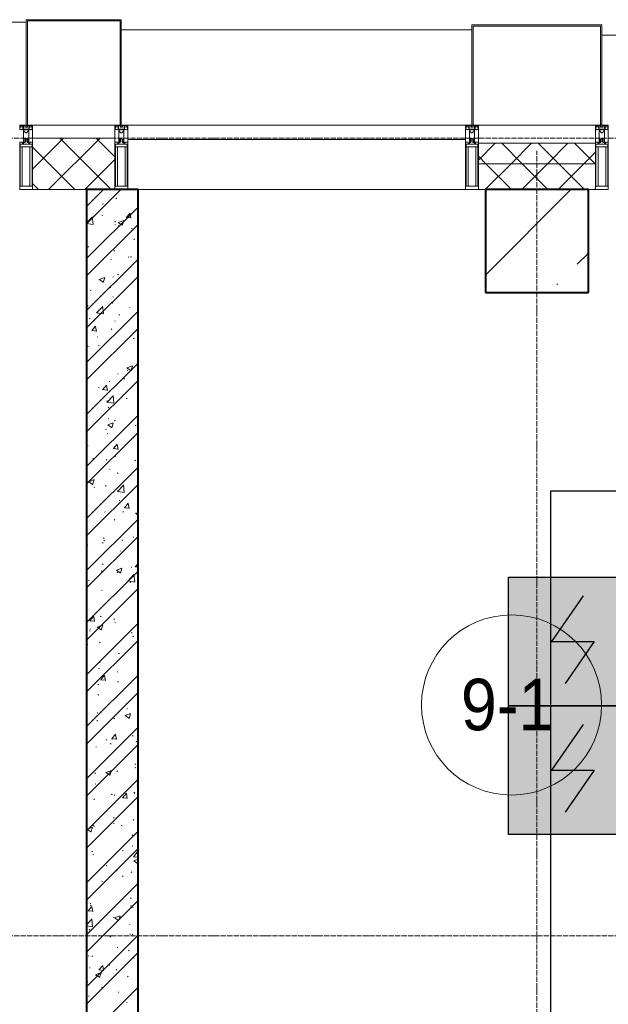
# Model space of a CAD drawing. Header units: millimetres. Extents: x -816133 to 919604, y 87941 to 147341.
# Tile 248 of 256: x 159176 to 161463, y 135268 to 139093. Entities that reach past the tile are written whole.
import ezdxf

# ---------------------------------------------------------------- set-up
doc = ezdxf.new("R2010")
doc.units = ezdxf.units.MM
doc.linetypes.add('ADSK_Линия сетки', pattern=[25, 20, -2.5, 0, -2.5])
doc.linetypes.add('Линия сетки', pattern=[25, 20, -2.5, 0, -2.5])
for name, color, linetype, lineweight in [('A-010-A_ROOM', 7, 'Continuous', 20), ('A-200-M_WALL', 7, 'Continuous', 18), ('A-200-M_WALL_INT', 7, 'Continuous', 18), ('A-200-M_WALL_PAT', 7, 'Continuous', 40), ('A-214-M_CURT_WALL', 7, 'Continuous', 18), ('A-215-M_CURT_PANEL', 7, 'Continuous', 18), ('A-280-M_COLUMN', 7, 'Continuous', 18), ('S-280-M_COLUMN', 7, 'Continuous', 18), ('Z-030-M_GRID', 7, 'Continuous', 9), ('Z-060-M_DETAIL', 7, 'Continuous', 18), ('СОУЭ', 1, 'Continuous', 30), ('СС-011-ПОЖ-СИГНАЛИЗАЦИЯ', 1, 'Continuous', 30)]:
    doc.layers.add(name, color=color, linetype=linetype, lineweight=lineweight)
doc.layers.add('EI_HATCH_GALV', color=7, linetype='Continuous')
doc.styles.add('Arial_2', font='arial.ttf', dxfattribs={"width": 0.9, "height": 400})

# ---------------------------------------------------------------- blocks, each defined once
blk = doc.blocks.new('13эт')
at = {"layer": 'S-280-M_COLUMN', "lineweight": 9}
h = blk.add_hatch(dxfattribs=at)
h.set_pattern_fill('FP_13', color=9, style=0, pattern_type=2)
h.set_pattern_definition([(45, (306945.4, 105532.93), (-314.309, 314.309), []), (45, (307259.7, 105532.93), (-314.309, 314.309), [555.625, -111.125, 3.353, -107.772])])
h.paths.add_polyline_path([(436695.4, 138032.9), (436695.4, 138432.9), (436295.4, 138432.9), (436295.4, 138032.9)])
at = {"layer": 'A-010-A_ROOM', "color": 9}
blk.add_circle((436397, 136430.5), 350, dxfattribs=at)
at = {"layer": 'A-200-M_WALL', "color": 9, "lineweight": 9}
for p, q in [((434855.4, 138632.9), (434535.4, 138632.9)), ((434535.4, 138632.9), (434535.4, 138432.9)), ((434855.4, 138432.9), (434855.4, 138632.9)), ((436722.9, 138612.9), (436267.9, 138612.9)), ((436267.9, 138612.9), (436267.9, 138432.9)), ((436722.9, 138432.9), (436722.9, 138612.9)), ((436722.9, 138532.9), (436267.9, 138532.9)), ((434535.4, 138432.9), (434855.4, 138432.9)), ((436267.9, 138432.9), (436295.4, 138432.9)), ((436695.4, 138432.9), (436722.9, 138432.9))]:
    blk.add_line(p, q, dxfattribs=at)
at = {"layer": 'A-200-M_WALL_INT', "color": 9, "lineweight": 40}
for p, q in [((434945.4, 138432.9), (434745.4, 138432.9)), ((434745.4, 138432.9), (434745.4, 131882.9)), ((434945.4, 131882.9), (434945.4, 138432.9))]:
    blk.add_line(p, q, dxfattribs=at)
at = {"layer": 'A-200-M_WALL_PAT', "color": 9, "linetype": 'Continuous', "lineweight": 5}
for p, q in [((434535.4, 138512), (434656.3, 138632.9)), ((434700.1, 138432.9), (434535.4, 138597.6)), ((434597.7, 138432.9), (434797.7, 138632.9)), ((434841.5, 138432.9), (434641.5, 138632.9)), ((434855.4, 138560.4), (434782.9, 138632.9)), ((436267.9, 138547.5), (436333.3, 138612.9)), ((436438.5, 138532.9), (436358.5, 138612.9)), ((436394.8, 138532.9), (436474.8, 138612.9)), ((436580, 138532.9), (436500, 138612.9)), ((436536.2, 138532.9), (436616.2, 138612.9)), ((436721.4, 138532.9), (436641.4, 138612.9)), ((436297.1, 138532.9), (436267.9, 138562.2)), ((436677.6, 138532.9), (436722.9, 138578.2)), ((434739.1, 138432.9), (434855.4, 138549.2)), ((436294.8, 138432.9), (436394.8, 138532.9)), ((436397.1, 138432.9), (436297.1, 138532.9)), ((436436.2, 138432.9), (436536.2, 138532.9)), ((436538.5, 138432.9), (436438.5, 138532.9)), ((436577.6, 138432.9), (436677.6, 138532.9)), ((436680, 138432.9), (436580, 138532.9)), ((436722.9, 138531.4), (436721.4, 138532.9)), ((434558.6, 138432.9), (434535.4, 138456.2)), ((436719, 138432.9), (436722.9, 138436.8))]:
    blk.add_line(p, q, dxfattribs=at)
at = {"layer": 'A-200-M_WALL_PAT', "color": 9, "linetype": 'Continuous', "lineweight": 9}
for p, q in [((434745.4, 138366.7), (434811.6, 138432.9)), ((434745.4, 138299.4), (434879, 138432.9)), ((434807.6, 138376.7), (434811, 138377.1)), ((434859, 138396.8), (434861.7, 138398.9)), ((434745.4, 138164.7), (434945.4, 138364.7)), ((434770.7, 138298.5), (434767.3, 138327.5)), ((434804.6, 138333.7), (434807.4, 138331.9)), ((434899.5, 138324.2), (434914.2, 138341.7)), ((434917.8, 138321.5), (434914.3, 138340.6)), ((434745.4, 138303.1), (434767.7, 138326.3)), ((434745.4, 138301.5), (434771, 138297.5)), ((434745.4, 138097.3), (434945.4, 138297.3)), ((434855.3, 138295.4), (434858, 138297.4)), ((434855.4, 138308.5), (434857.9, 138306.2)), ((434868.2, 138304.8), (434883.4, 138294.6)), ((434868.4, 138304.6), (434889.7, 138312.8)), ((434868.9, 138292.8), (434871.7, 138291)), ((434883.7, 138293.3), (434889.9, 138311.7)), ((434899.3, 138324.2), (434917.5, 138322.7)), ((434919.7, 138281.8), (434923, 138282.2)), ((434928.5, 138241.6), (434931, 138239.3)), ((434745.4, 138177.9), (434746.8, 138177)), ((434750.7, 138211.1), (434753.2, 138208.8)), ((434851.6, 138193.9), (434854.3, 138195.9)), ((434745.4, 137962.6), (434945.4, 138162.6)), ((434839.5, 138161.6), (434842.8, 138162)), ((434906.7, 138171.9), (434909.5, 138170.1)), ((434916.1, 138171.7), (434919.4, 138172.1)), ((434867.2, 138104.4), (434869.6, 138102.1)), ((434941.8, 138095), (434945.4, 138099.2)), ((434745.4, 137895.3), (434945.4, 138095.3)), ((434794.1, 138083.8), (434809.2, 138073.5)), ((434794.2, 138083.6), (434815.6, 138091.8)), ((434809.5, 138072.2), (434815.7, 138090.7)), ((434847.9, 138092.4), (434850.6, 138094.5)), ((434941.6, 138095), (434945.4, 138094.6)), ((434759.3, 138041.4), (434762.6, 138041.8)), ((434835.9, 138051.4), (434839.2, 138051.9)), ((434844.2, 137991), (434846.9, 137993)), ((434847.3, 138016.2), (434850.2, 138014.4)), ((434745.4, 137760.6), (434945.4, 137960.6)), ((434748.9, 137982.1), (434751.7, 137980.3)), ((434784.3, 137954.3), (434811.4, 137950.1)), ((434784.4, 137954.2), (434808.1, 137978.9)), ((434811.1, 137951.2), (434807.7, 137980.1)), ((434871.2, 137946.4), (434874.5, 137946.9)), ((434911.6, 137975.2), (434914.4, 137973.4)), ((434755.7, 137931.2), (434759, 137931.7)), ((434854.6, 137922.5), (434857, 137920.3)), ((434745.4, 137693.2), (434945.4, 137893.2)), ((434765.3, 137884.8), (434783.5, 137883.2)), ((434765.5, 137884.8), (434780.2, 137902.3)), ((434783.8, 137882.1), (434780.3, 137901.2)), ((434840.5, 137889.5), (434843.2, 137891.5)), ((434786.7, 137861.2), (434789.5, 137859.4)), ((434927.6, 137855.6), (434930.1, 137853.3)), ((434749.8, 137825.1), (434752.3, 137822.8)), ((434791, 137826.2), (434794.3, 137826.6)), ((434745.4, 137558.5), (434945.4, 137758.5)), ((434836.8, 137788), (434839.5, 137790.1)), ((434866.3, 137718.4), (434868.7, 137716.1)), ((434901.8, 137740), (434917, 137729.8)), ((434902, 137739.8), (434923.3, 137748)), ((434903, 137731.3), (434906.3, 137731.7)), ((434917.3, 137728.5), (434923.5, 137746.9)), ((434745.4, 137491.2), (434945.4, 137691.2)), ((434833.1, 137686.6), (434835.8, 137688.6)), ((434890.1, 137698.6), (434892.9, 137696.8)), ((434791.6, 137664.5), (434794.4, 137662.7)), ((434807.6, 137655.6), (434825.8, 137654)), ((434807.8, 137655.5), (434822.5, 137673.1)), ((434826.1, 137652.8), (434822.6, 137671.9)), ((434822.8, 137611.1), (434826.1, 137611.5)), ((434824.7, 137607), (434851.8, 137602.8)), ((434824.8, 137606.8), (434848.5, 137631.6)), ((434851.5, 137603.8), (434848.1, 137632.8)), ((434899.4, 137621.2), (434902.7, 137621.6)), ((434829.4, 137585.1), (434832, 137587.1)), ((434745.4, 137356.4), (434945.4, 137556.4)), ((434827.8, 137518.8), (434849.2, 137527)), ((434829.4, 137543.7), (434832.2, 137541.9)), ((434843.1, 137507.5), (434849.3, 137525.9)), ((434853.7, 137536.6), (434856.1, 137534.3)), ((434745.4, 137491.2), (434745.9, 137491.3)), ((434745.4, 137289.1), (434945.4, 137489.1)), ((434819.2, 137500.9), (434822.5, 137501.4)), ((434827.7, 137519), (434842.8, 137508.8)), ((434934.7, 137516.1), (434938, 137516.6)), ((434825.7, 137483.6), (434828.3, 137485.7)), ((434926.7, 137469.6), (434929.2, 137467.4)), ((434748.9, 137439.1), (434751.4, 137436.9)), ((434849.9, 137426.3), (434868.1, 137424.7)), ((434850.1, 137426.3), (434864.8, 137443.8)), ((434868.4, 137423.5), (434864.8, 137442.6)), ((434770.1, 137387.9), (434772.9, 137386.1)), ((434822, 137382.2), (434824.6, 137384.2)), ((434854.5, 137395.9), (434857.8, 137396.4)), ((434932.8, 137381), (434935.6, 137379.2)), ((434745.4, 137154.4), (434945.4, 137354.4)), ((434834.3, 137347), (434837.2, 137345.2)), ((434753.5, 137298), (434768.7, 137287.7)), ((434753.7, 137297.8), (434775, 137306)), ((434769, 137286.4), (434775.1, 137304.9)), ((434865.4, 137332.4), (434867.8, 137330.2)), ((434745.4, 137087), (434945.4, 137287)), ((434774.3, 137275.7), (434777.6, 137276.1)), ((434818.3, 137280.7), (434820.9, 137282.7)), ((434865.1, 137259.6), (434892.2, 137255.4)), ((434865.2, 137259.5), (434888.9, 137284.2)), ((434891.9, 137256.5), (434888.5, 137285.4)), ((434872.1, 137226.1), (434875, 137224.3)), ((434814.6, 137179.2), (434817.2, 137181.3)), ((434886.3, 137180.8), (434889.6, 137181.2)), ((434892.2, 137197), (434910.4, 137195.4)), ((434892.4, 137197), (434907, 137214.5)), ((434910.7, 137194.3), (434907.1, 137213.4)), ((434745.4, 136952.3), (434945.4, 137152.3)), ((434852.8, 137150.6), (434855.2, 137148.3)), ((434935.5, 137175.3), (434945.4, 137168.5)), ((434935.6, 137175), (434945.4, 137178.8)), ((434745.4, 136885), (434945.4, 137085)), ((434810.9, 137077.8), (434813.5, 137079.8)), ((434812.8, 137070.4), (434815.6, 137068.6)), ((434882.7, 137070.7), (434886, 137071.1)), ((434925.8, 137083.7), (434928.3, 137081.4)), ((434748, 137053.2), (434750.5, 137050.9)), ((434806.1, 137060.6), (434809.4, 137061)), ((434877, 137029.4), (434879.9, 137027.6)), ((434745.4, 136750.3), (434945.4, 136950.3)), ((434802.5, 136950.4), (434805.9, 136950.9)), ((434807.2, 136976.3), (434809.8, 136978.4)), ((434861.3, 136954.2), (434876.5, 136944)), ((434861.4, 136954), (434882.8, 136962.2)), ((434876.7, 136942.7), (434882.9, 136961.1)), ((434918, 136965.6), (434921.3, 136966.1)), ((434934.4, 136967.8), (434945.4, 136966.8)), ((434934.6, 136967.7), (434945.4, 136980.6)), ((434752.1, 136915.4), (434755, 136913.6)), ((434864.5, 136946.5), (434866.9, 136944.2)), ((434905.5, 136912.3), (434932.6, 136908)), ((434905.6, 136912.1), (434929.3, 136936.9)), ((434932.3, 136909.1), (434929, 136938)), ((434745.4, 136682.9), (434945.4, 136882.9)), ((434803.4, 136874.8), (434806.1, 136876.9)), ((434914.8, 136908.6), (434917.7, 136906.7)), ((434837.8, 136845.4), (434841.1, 136845.9)), ((434758.3, 136757.6), (434773, 136775.1)), ((434776.6, 136754.8), (434773.1, 136774)), ((434799.7, 136773.4), (434802.4, 136775.4)), ((434851.9, 136764.6), (434854.3, 136762.4)), ((434745.4, 136548.2), (434945.4, 136748.2)), ((434757.6, 136725.2), (434760.9, 136725.6)), ((434758.1, 136757.6), (434776.3, 136756)), ((434787.1, 136733.2), (434802.3, 136723)), ((434787.3, 136733), (434808.6, 136741.2)), ((434802.6, 136721.7), (434808.7, 136740.1)), ((434855.5, 136752.8), (434858.3, 136751)), ((434757, 136718.7), (434759.9, 136716.9)), ((434919.8, 136711.9), (434922.6, 136710.1)), ((434924.9, 136697.7), (434927.4, 136695.4)), ((434745.4, 136480.9), (434945.4, 136680.9)), ((434747.1, 136667.2), (434749.6, 136664.9)), ((434796, 136671.9), (434798.7, 136674)), ((434869.6, 136630.3), (434872.9, 136630.7)), ((434792.3, 136570.4), (434795, 136572.5)), ((434794.8, 136597.9), (434797.7, 136596.1)), ((434745.4, 136346.2), (434945.4, 136546.2)), ((434800.6, 136528.3), (434815.3, 136545.8)), ((434818.9, 136525.6), (434815.4, 136544.7)), ((434863.6, 136560.5), (434866, 136558.2)), ((434789.4, 136510.1), (434792.8, 136510.5)), ((434800.4, 136528.4), (434818.6, 136526.8)), ((434866, 136520.2), (434869.4, 136520.6)), ((434745.4, 136278.8), (434945.4, 136478.8)), ((434788.6, 136469), (434791.3, 136471)), ((434945.1, 136490.4), (434945.4, 136490.7)), ((434898.2, 136435.2), (434901, 136433.4)), ((434901.3, 136415.1), (434904.6, 136415.6)), ((434785.9, 136399.9), (434789.2, 136400.4)), ((434799.8, 136401.2), (434802.6, 136399.4)), ((434851, 136378.7), (434853.4, 136376.4)), ((434894.9, 136389.5), (434910.1, 136379.2)), ((434895.1, 136389.3), (434916.4, 136397.4)), ((434910.3, 136377.9), (434916.5, 136396.3)), ((434941.4, 136389), (434944.1, 136391)), ((434745.4, 136144.1), (434945.4, 136344.1)), ((434784.9, 136367.5), (434787.6, 136369.6)), ((434842.9, 136299.1), (434857.6, 136316.6)), ((434861.2, 136296.3), (434857.7, 136315.4)), ((434924, 136311.7), (434926.5, 136309.5)), ((434745.4, 136076.8), (434945.4, 136276.8)), ((434746.2, 136281.2), (434748.7, 136279)), ((434781.2, 136266), (434783.9, 136268.1)), ((434821.1, 136294.9), (434824.4, 136295.4)), ((434837.6, 136280.3), (434840.4, 136278.5)), ((434842.7, 136299.1), (434860.9, 136297.5)), ((434937.7, 136287.5), (434940.4, 136289.6)), ((434933.1, 136200), (434936.4, 136200.5)), ((434934, 136186), (434936.7, 136188.1)), ((434777.5, 136164.6), (434780.2, 136166.6)), ((434820.7, 136168.4), (434835.9, 136158.2)), ((434820.9, 136168.2), (434842.2, 136176.4)), ((434836.2, 136156.9), (434842.3, 136175.3)), ((434862.7, 136174.5), (434865.1, 136172.3)), ((434745.4, 135942.1), (434945.4, 136142.1)), ((434778.2, 136124.6), (434781, 136122.8)), ((434940.9, 136117.7), (434943.7, 136115.9)), ((434745.4, 135874.7), (434945.4, 136074.7)), ((434842.5, 136083.6), (434845.3, 136081.8)), ((434852.9, 136079.8), (434856.3, 136080.2)), ((434885.2, 136069.8), (434899.9, 136087.3)), ((434903.5, 136067), (434900, 136086.1)), ((434929.5, 136089.9), (434932.9, 136090.3)), ((434930.3, 136084.6), (434932.9, 136086.6)), ((434773.8, 136063.1), (434776.5, 136065.2)), ((434885, 136069.8), (434903.2, 136068.2)), ((434770.1, 135961.7), (434772.7, 135963.7)), ((434772.8, 135959.6), (434776.1, 135960)), ((434849.4, 135969.7), (434852.7, 135970.1)), ((434850.1, 135992.7), (434852.5, 135990.4)), ((434880.3, 135962.8), (434883.1, 135961)), ((434926.6, 135983.1), (434929.2, 135985.2)), ((434745.4, 135740), (434945.4, 135940)), ((434746.6, 135947.4), (434761.7, 135937.2)), ((434746.7, 135947.2), (434768.1, 135955.4)), ((434762, 135935.9), (434768.2, 135954.3)), ((434923.1, 135925.8), (434925.6, 135923.5)), ((434745.4, 135895.2), (434747.8, 135893)), ((434922.9, 135881.6), (434925.5, 135883.7)), ((434745.4, 135672.6), (434945.4, 135872.6)), ((434766.4, 135860.2), (434769, 135862.2)), ((434769.2, 135849.5), (434772.5, 135849.9)), ((434884.6, 135864.7), (434887.9, 135865.1)), ((434927.5, 135840.5), (434942.2, 135858)), ((434945.4, 135839.8), (434942.3, 135856.9)), ((434820.9, 135807), (434823.8, 135805.2)), ((434927.3, 135840.5), (434945.4, 135839)), ((434928.5, 135824.7), (434943.7, 135814.5)), ((434928.7, 135824.5), (434945.4, 135830.9)), ((434943.9, 135813.2), (434945.4, 135817.5)), ((434861.8, 135788.6), (434864.2, 135786.3)), ((434885.2, 135766.1), (434888, 135764.3)), ((434919.2, 135780.2), (434921.8, 135782.2)), ((434745.4, 135537.9), (434945.4, 135737.9)), ((434762.7, 135758.7), (434765.3, 135760.8)), ((434804.4, 135744.4), (434807.8, 135744.9)), ((434745.4, 135470.6), (434945.4, 135670.6)), ((434759, 135657.3), (434761.6, 135659.3)), ((434760.3, 135652.1), (434763.1, 135650.3)), ((434915.5, 135678.7), (434918.1, 135680.8)), ((434916.4, 135649.5), (434919.8, 135650)), ((434751, 135630.4), (434769.2, 135628.8)), ((434751.2, 135630.4), (434765.8, 135647.9)), ((434769.4, 135627.6), (434765.9, 135646.7)), ((434854.5, 135603.5), (434875.8, 135611.6)), ((434923, 135645.2), (434925.8, 135643.4)), ((434745.4, 135576.8), (434765.7, 135597.9)), ((434768.7, 135570.1), (434765.3, 135599)), ((434849.2, 135606.7), (434851.6, 135604.5)), ((434854.4, 135603.7), (434869.5, 135593.4)), ((434869.8, 135592.1), (434876, 135610.5)), ((434911.8, 135577.2), (434914.4, 135579.3)), ((434745.4, 135572.7), (434769, 135569.1)), ((434745.4, 135335.9), (434945.4, 135535.9)), ((434755.3, 135555.8), (434757.9, 135557.8)), ((434912.9, 135539.4), (434916.2, 135539.8)), ((434922.2, 135539.8), (434924.7, 135537.5)), ((434745.4, 135508.4), (434746.9, 135507)), ((434836.3, 135529.3), (434839.6, 135529.7)), ((434745.4, 135268.5), (434945.4, 135468.5)), ((434863.6, 135489.4), (434866.5, 135487.6)), ((434908.1, 135475.8), (434910.7, 135477.8)), ((434751.6, 135454.3), (434754.2, 135456.4)), ((434765.2, 135455.4), (434768, 135453.6)), ((434927.9, 135448.5), (434930.7, 135446.7)), ((434756.1, 135409.1), (434759.4, 135409.5)), ((434780.2, 135382.6), (434795.4, 135372.4)), ((434780.3, 135382.4), (434801.7, 135390.6)), ((434793.2, 135401.1), (434811.5, 135399.5)), ((434793.4, 135401.1), (434808.1, 135418.6)), ((434795.6, 135371.1), (434801.8, 135389.5)), ((434811.7, 135398.4), (434808.2, 135417.5)), ((434832.7, 135419.2), (434836, 135419.6)), ((434860.9, 135402.6), (434863.3, 135400.4)), ((434747.8, 135352.9), (434750.5, 135354.9)), ((434904.3, 135374.3), (434907, 135376.4)), ((434745.4, 135133.8), (434945.4, 135333.8)), ((434803, 135334.5), (434805.8, 135332.7)), ((434867.9, 135314.2), (434871.3, 135314.6)), ((434752.5, 135299), (434755.8, 135299.4)), ((434900.6, 135272.9), (434903.3, 135274.9))]:
    blk.add_line(p, q, dxfattribs=at)
at = {"layer": 'A-214-M_CURT_WALL', "color": 9, "lineweight": 5, "extrusion": (0, 0, -1)}
for p, q in [((434510.4, 138682.9), (434485.4, 138682.9)), ((434535.4, 138682.9), (434515.4, 138682.9)), ((434535.4, 138432.9), (434535.4, 138682.9)), ((434875.4, 138682.9), (434855.4, 138682.9)), ((434855.4, 138682.9), (434855.4, 138432.9)), ((434905.4, 138682.9), (434880.4, 138682.9)), ((434905.4, 138432.9), (434905.4, 138682.9)), ((436242.9, 138682.9), (436217.9, 138682.9)), ((436217.9, 138682.9), (436217.9, 138432.9)), ((436267.9, 138682.9), (436247.9, 138682.9)), ((436267.9, 138432.9), (436267.9, 138682.9)), ((436742.9, 138682.9), (436722.9, 138682.9)), ((436722.9, 138682.9), (436722.9, 138432.9)), ((436772.9, 138682.9), (436747.9, 138682.9)), ((436772.9, 138432.9), (436772.9, 138682.9)), ((434485.4, 138432.9), (434535.4, 138432.9)), ((434855.4, 138432.9), (434905.4, 138432.9)), ((436217.9, 138432.9), (436267.9, 138432.9)), ((436722.9, 138432.9), (436772.9, 138432.9))]:
    blk.add_line(p, q, dxfattribs=at)
at = {"layer": 'A-214-M_CURT_WALL', "color": 9, "lineweight": 5}
blk.add_line((436217.9, 138432.9), (434945.4, 138432.9), dxfattribs=at)
at = {"layer": 'A-215-M_CURT_PANEL', "color": 9, "lineweight": 5}
for p, q in [((436217.9, 138682.9), (434905.4, 138682.9)), ((434905.4, 138682.9), (434905.4, 138627.9)), ((436217.9, 138627.9), (436217.9, 138682.9)), ((434905.4, 138627.9), (436217.9, 138627.9))]:
    blk.add_line(p, q, dxfattribs=at)
at = {"layer": 'A-280-M_COLUMN', "color": 9, "lineweight": 5}
for p, q in [((434880.4, 139092.9), (434510.4, 139092.9)), ((434510.4, 139092.9), (434510.4, 138682.9)), ((434880.4, 138682.9), (434880.4, 139092.9)), ((434510.4, 139082.9), (433147.9, 139082.9)), ((434515.4, 138682.9), (434515.4, 139087.9)), ((434515.4, 139087.9), (434875.4, 139087.9)), ((434875.4, 139087.9), (434875.4, 138682.9)), ((436747.9, 139072.9), (436242.9, 139072.9)), ((436242.9, 139072.9), (436242.9, 138682.9)), ((436247.9, 138682.9), (436247.9, 139067.9)), ((436247.9, 139067.9), (436742.9, 139067.9)), ((436742.9, 139067.9), (436742.9, 138682.9)), ((436747.9, 138682.9), (436747.9, 139072.9)), ((436242.9, 139052.9), (434880.4, 139052.9)), ((438110.4, 139032.9), (436747.9, 139032.9)), ((434510.4, 138682.9), (434515.4, 138682.9)), ((434535.4, 138682.9), (434855.4, 138682.9)), ((434875.4, 138682.9), (434880.4, 138682.9)), ((436242.9, 138682.9), (436247.9, 138682.9)), ((436267.9, 138682.9), (436722.9, 138682.9)), ((436742.9, 138682.9), (436747.9, 138682.9))]:
    blk.add_line(p, q, dxfattribs=at)
at = {"layer": 'S-280-M_COLUMN', "color": 9, "lineweight": 40}
for p, q in [((436695.4, 138432.9), (436295.4, 138432.9)), ((436295.4, 138432.9), (436295.4, 138032.9)), ((436695.4, 138032.9), (436695.4, 138432.9)), ((436295.4, 138032.9), (436695.4, 138032.9))]:
    blk.add_line(p, q, dxfattribs=at)
at = {"layer": 'Z-030-M_GRID', "color": 9, "linetype": 'ADSK_Линия сетки'}
for p, q in [((443695.4, 138632.9), (399384.3, 138632.9)), ((443695.4, 135532.9), (400654.3, 135532.9))]:
    blk.add_line(p, q, dxfattribs=at)
at = {"layer": 'Z-030-M_GRID', "color": 9, "linetype": 'Линия сетки'}
blk.add_line((436495.4, 117558.7), (436495.4, 138582.9), dxfattribs=at)
at = {"layer": 'Z-060-M_DETAIL', "color": 9, "lineweight": 5, "extrusion": (0, 0, -1)}
for p, q in [((434485.4, 138682.9), (434485.4, 138668.7)), ((434485.4, 138682.9), (434510.4, 138682.9)), ((434487.9, 138672.4), (434486.6, 138668.4)), ((434486.7, 138681.6), (434486.7, 138673)), ((434486.7, 138681.6), (434498.6, 138681.6)), ((434487.9, 138672.4), (434486.7, 138673)), ((434487.2, 138672.8), (434487.9, 138675)), ((434489.1, 138678.4), (434487.9, 138678.4)), ((434487.9, 138675), (434487.9, 138678.4)), ((434489.1, 138678.4), (434489.1, 138676.4)), ((434489.1, 138676.4), (434496.2, 138676.4)), ((434497.2, 138678.4), (434496.2, 138678.4)), ((434496.2, 138676.4), (434496.2, 138678.4)), ((434497.2, 138678.4), (434498.2, 138675.7)), ((434497.7, 138675.3), (434498.6, 138676)), ((434497.7, 138675.3), (434499.1, 138671.5)), ((434498.2, 138673.9), (434498.2, 138668.1)), ((434498.6, 138681.6), (434498.6, 138676)), ((434499.9, 138671.7), (434499.1, 138671.5)), ((434505.6, 138681.4), (434499.9, 138681.4)), ((434499.9, 138681.4), (434499.9, 138671.7)), ((434505.6, 138681.4), (434505.6, 138674.9)), ((434510.4, 138674.9), (434505.6, 138674.9)), ((434535.4, 138682.9), (434510.4, 138682.9)), ((434510.4, 138682.9), (434510.4, 138674.9)), ((434510.4, 138682.9), (434510.4, 138674.9)), ((434510.4, 138674.9), (434515.2, 138674.9)), ((434515.2, 138681.4), (434520.9, 138681.4)), ((434515.2, 138681.4), (434515.2, 138674.9)), ((434520.9, 138681.4), (434520.9, 138671.7)), ((434520.9, 138671.7), (434521.7, 138671.5)), ((434523.1, 138675.3), (434521.7, 138671.5)), ((434534.1, 138681.6), (434522.2, 138681.6)), ((434522.2, 138681.6), (434522.2, 138676)), ((434523.1, 138675.3), (434522.2, 138676)), ((434523.6, 138678.4), (434522.6, 138675.7)), ((434522.6, 138673.9), (434522.6, 138668.1)), ((434523.6, 138678.4), (434524.6, 138678.4)), ((434524.6, 138676.4), (434524.6, 138678.4)), ((434531.7, 138676.4), (434524.6, 138676.4)), ((434531.7, 138678.4), (434532.9, 138678.4)), ((434531.7, 138678.4), (434531.7, 138676.4)), ((434532.9, 138675), (434532.9, 138678.4)), ((434533.6, 138672.8), (434532.9, 138675)), ((434532.9, 138672.4), (434534.1, 138673)), ((434532.9, 138672.4), (434534.3, 138668.4)), ((434534.1, 138681.6), (434534.1, 138673)), ((434535.4, 138682.9), (434535.4, 138668.7)), ((434855.4, 138682.9), (434855.4, 138668.7)), ((434855.4, 138682.9), (434880.4, 138682.9)), ((434857.9, 138672.4), (434856.6, 138668.4)), ((434856.7, 138681.6), (434856.7, 138673)), ((434856.7, 138681.6), (434868.6, 138681.6)), ((434857.9, 138672.4), (434856.7, 138673)), ((434857.2, 138672.8), (434857.9, 138675)), ((434859.1, 138678.4), (434857.9, 138678.4)), ((434857.9, 138675), (434857.9, 138678.4)), ((434859.1, 138678.4), (434859.1, 138676.4)), ((434859.1, 138676.4), (434866.2, 138676.4)), ((434867.2, 138678.4), (434866.2, 138678.4)), ((434866.2, 138676.4), (434866.2, 138678.4)), ((434867.2, 138678.4), (434868.2, 138675.7)), ((434867.7, 138675.3), (434868.6, 138676)), ((434867.7, 138675.3), (434869.1, 138671.5)), ((434868.2, 138673.9), (434868.2, 138668.1)), ((434868.6, 138681.6), (434868.6, 138676)), ((434869.9, 138671.7), (434869.1, 138671.5)), ((434875.6, 138681.4), (434869.9, 138681.4)), ((434869.9, 138681.4), (434869.9, 138671.7)), ((434875.6, 138681.4), (434875.6, 138674.9)), ((434880.4, 138674.9), (434875.6, 138674.9)), ((434905.4, 138682.9), (434880.4, 138682.9)), ((434880.4, 138682.9), (434880.4, 138674.9)), ((434880.4, 138682.9), (434880.4, 138674.9)), ((434880.4, 138674.9), (434885.2, 138674.9)), ((434885.2, 138681.4), (434890.9, 138681.4)), ((434885.2, 138681.4), (434885.2, 138674.9)), ((434890.9, 138681.4), (434890.9, 138671.7)), ((434890.9, 138671.7), (434891.7, 138671.5)), ((434893.1, 138675.3), (434891.7, 138671.5)), ((434904.1, 138681.6), (434892.2, 138681.6)), ((434892.2, 138681.6), (434892.2, 138676)), ((434893.1, 138675.3), (434892.2, 138676)), ((434893.6, 138678.4), (434892.6, 138675.7)), ((434892.6, 138673.9), (434892.6, 138668.1)), ((434893.6, 138678.4), (434894.6, 138678.4)), ((434894.6, 138676.4), (434894.6, 138678.4)), ((434901.7, 138676.4), (434894.6, 138676.4)), ((434901.7, 138678.4), (434902.9, 138678.4)), ((434901.7, 138678.4), (434901.7, 138676.4)), ((434902.9, 138675), (434902.9, 138678.4)), ((434903.6, 138672.8), (434902.9, 138675)), ((434902.9, 138672.4), (434904.1, 138673)), ((434902.9, 138672.4), (434904.3, 138668.4)), ((434904.1, 138681.6), (434904.1, 138673)), ((434905.4, 138682.9), (434905.4, 138668.7)), ((436217.9, 138682.9), (436217.9, 138668.7)), ((436217.9, 138682.9), (436242.9, 138682.9)), ((436220.4, 138672.4), (436219.1, 138668.4)), ((436219.2, 138681.6), (436219.2, 138673)), ((436219.2, 138681.6), (436231.1, 138681.6)), ((436220.4, 138672.4), (436219.2, 138673)), ((436219.7, 138672.8), (436220.4, 138675)), ((436221.6, 138678.4), (436220.4, 138678.4)), ((436220.4, 138675), (436220.4, 138678.4)), ((436221.6, 138678.4), (436221.6, 138676.4)), ((436221.6, 138676.4), (436228.7, 138676.4)), ((436229.7, 138678.4), (436228.7, 138678.4)), ((436228.7, 138676.4), (436228.7, 138678.4)), ((436229.7, 138678.4), (436230.7, 138675.7)), ((436230.2, 138675.3), (436231.1, 138676)), ((436230.2, 138675.3), (436231.6, 138671.5)), ((436230.7, 138673.9), (436230.7, 138668.1)), ((436231.1, 138681.6), (436231.1, 138676)), ((436232.4, 138671.7), (436231.6, 138671.5)), ((436238.1, 138681.4), (436232.4, 138681.4)), ((436232.4, 138681.4), (436232.4, 138671.7)), ((436238.1, 138681.4), (436238.1, 138674.9)), ((436242.9, 138674.9), (436238.1, 138674.9)), ((436267.9, 138682.9), (436242.9, 138682.9)), ((436242.9, 138682.9), (436242.9, 138674.9)), ((436242.9, 138682.9), (436242.9, 138674.9)), ((436242.9, 138674.9), (436247.7, 138674.9)), ((436247.7, 138681.4), (436253.4, 138681.4)), ((436247.7, 138681.4), (436247.7, 138674.9)), ((436253.4, 138681.4), (436253.4, 138671.7)), ((436253.4, 138671.7), (436254.2, 138671.5)), ((436255.6, 138675.3), (436254.2, 138671.5)), ((436266.6, 138681.6), (436254.7, 138681.6)), ((436254.7, 138681.6), (436254.7, 138676)), ((436255.6, 138675.3), (436254.7, 138676)), ((436256.1, 138678.4), (436255.1, 138675.7)), ((436255.1, 138673.9), (436255.1, 138668.1)), ((436256.1, 138678.4), (436257.1, 138678.4)), ((436257.1, 138676.4), (436257.1, 138678.4)), ((436264.2, 138676.4), (436257.1, 138676.4)), ((436264.2, 138678.4), (436265.4, 138678.4)), ((436264.2, 138678.4), (436264.2, 138676.4)), ((436265.4, 138675), (436265.4, 138678.4)), ((436266.1, 138672.8), (436265.4, 138675)), ((436265.4, 138672.4), (436266.6, 138673)), ((436265.4, 138672.4), (436266.8, 138668.4)), ((436266.6, 138681.6), (436266.6, 138673)), ((436267.9, 138682.9), (436267.9, 138668.7)), ((436722.9, 138682.9), (436722.9, 138668.7)), ((436722.9, 138682.9), (436747.9, 138682.9)), ((436725.4, 138672.4), (436724.1, 138668.4)), ((436724.2, 138681.6), (436724.2, 138673)), ((436724.2, 138681.6), (436736.1, 138681.6)), ((436725.4, 138672.4), (436724.2, 138673)), ((436724.7, 138672.8), (436725.4, 138675)), ((436726.6, 138678.4), (436725.4, 138678.4)), ((436725.4, 138675), (436725.4, 138678.4)), ((436726.6, 138678.4), (436726.6, 138676.4)), ((436726.6, 138676.4), (436733.7, 138676.4)), ((436734.7, 138678.4), (436733.7, 138678.4)), ((436733.7, 138676.4), (436733.7, 138678.4)), ((436734.7, 138678.4), (436735.7, 138675.7)), ((436735.2, 138675.3), (436736.1, 138676)), ((436735.2, 138675.3), (436736.6, 138671.5)), ((436735.7, 138673.9), (436735.7, 138668.1)), ((436736.1, 138681.6), (436736.1, 138676)), ((436737.4, 138671.7), (436736.6, 138671.5)), ((436743.1, 138681.4), (436737.4, 138681.4)), ((436737.4, 138681.4), (436737.4, 138671.7)), ((436743.1, 138681.4), (436743.1, 138674.9)), ((436747.9, 138674.9), (436743.1, 138674.9)), ((436772.9, 138682.9), (436747.9, 138682.9)), ((436747.9, 138682.9), (436747.9, 138674.9)), ((436747.9, 138682.9), (436747.9, 138674.9)), ((436747.9, 138674.9), (436752.7, 138674.9)), ((436752.7, 138681.4), (436758.4, 138681.4)), ((436752.7, 138681.4), (436752.7, 138674.9)), ((436758.4, 138681.4), (436758.4, 138671.7)), ((436758.4, 138671.7), (436759.2, 138671.5)), ((436760.6, 138675.3), (436759.2, 138671.5)), ((436771.6, 138681.6), (436759.7, 138681.6)), ((436759.7, 138681.6), (436759.7, 138676)), ((436760.6, 138675.3), (436759.7, 138676)), ((436761.1, 138678.4), (436760.1, 138675.7)), ((436760.1, 138673.9), (436760.1, 138668.1)), ((436761.1, 138678.4), (436762.1, 138678.4)), ((436762.1, 138676.4), (436762.1, 138678.4)), ((436769.2, 138676.4), (436762.1, 138676.4)), ((436769.2, 138678.4), (436770.4, 138678.4)), ((436769.2, 138678.4), (436769.2, 138676.4)), ((436770.4, 138675), (436770.4, 138678.4)), ((436771.1, 138672.8), (436770.4, 138675)), ((436770.4, 138672.4), (436771.6, 138673)), ((436770.4, 138672.4), (436771.8, 138668.4)), ((436771.6, 138681.6), (436771.6, 138673)), ((436772.9, 138682.9), (436772.9, 138668.7)), ((434486.6, 138668.4), (434485.4, 138668.7)), ((434486.6, 138665.9), (434486.6, 138668.4)), ((434488.1, 138665.9), (434486.6, 138665.9)), ((434488.1, 138666.9), (434489.1, 138666.9)), ((434488.1, 138665.9), (434488.1, 138666.9)), ((434491.4, 138665.3), (434489.1, 138666.9)), ((434492, 138666.3), (434491.4, 138665.3)), ((434503, 138666.3), (434492, 138666.3)), ((434498.2, 138668.1), (434510.4, 138668.1)), ((434500.4, 138629.9), (434500.4, 138665.9)), ((434500.4, 138665.9), (434502.9, 138665.9)), ((434502.9, 138664.5), (434501.9, 138664.5)), ((434501.9, 138664.5), (434501.9, 138659.9)), ((434501.9, 138659.9), (434508.9, 138653)), ((434502.9, 138665.9), (434502.9, 138664.5)), ((434503, 138664.9), (434503, 138666.3)), ((434507.8, 138664.9), (434503, 138664.9)), ((434507.8, 138664.9), (434507.8, 138666.1)), ((434507.8, 138666.1), (434510.4, 138666.1)), ((434508.9, 138653), (434510.4, 138653)), ((434510.4, 138668.1), (434510.4, 138666.1)), ((434522.6, 138668.1), (434510.4, 138668.1)), ((434510.4, 138668.1), (434510.4, 138666.1)), ((434513, 138666.1), (434510.4, 138666.1)), ((434511.9, 138653), (434510.4, 138653)), ((434518.9, 138659.9), (434511.9, 138653)), ((434513, 138664.9), (434513, 138666.1)), ((434513, 138664.9), (434517.8, 138664.9)), ((434517.8, 138664.9), (434517.8, 138666.3)), ((434517.8, 138666.3), (434528.8, 138666.3)), ((434520.4, 138665.9), (434517.9, 138665.9)), ((434517.9, 138665.9), (434517.9, 138664.5)), ((434517.9, 138664.5), (434518.9, 138664.5)), ((434518.9, 138664.5), (434518.9, 138659.9)), ((434520.4, 138629.9), (434520.4, 138665.9)), ((434528.8, 138666.3), (434529.4, 138665.3)), ((434529.4, 138665.3), (434531.7, 138666.9)), ((434532.7, 138666.9), (434531.7, 138666.9)), ((434532.7, 138665.9), (434532.7, 138666.9)), ((434532.7, 138665.9), (434534.3, 138665.9)), ((434534.3, 138668.4), (434535.4, 138668.7)), ((434534.3, 138665.9), (434534.3, 138668.4)), ((434856.6, 138668.4), (434855.4, 138668.7)), ((434856.6, 138665.9), (434856.6, 138668.4)), ((434858.1, 138665.9), (434856.6, 138665.9)), ((434858.1, 138666.9), (434859.1, 138666.9)), ((434858.1, 138665.9), (434858.1, 138666.9)), ((434861.4, 138665.3), (434859.1, 138666.9)), ((434862, 138666.3), (434861.4, 138665.3)), ((434873, 138666.3), (434862, 138666.3)), ((434868.2, 138668.1), (434880.4, 138668.1)), ((434870.4, 138629.9), (434870.4, 138665.9)), ((434870.4, 138665.9), (434872.9, 138665.9)), ((434872.9, 138664.5), (434871.9, 138664.5)), ((434871.9, 138664.5), (434871.9, 138659.9)), ((434871.9, 138659.9), (434878.9, 138653)), ((434872.9, 138665.9), (434872.9, 138664.5)), ((434873, 138664.9), (434873, 138666.3)), ((434877.8, 138664.9), (434873, 138664.9)), ((434877.8, 138664.9), (434877.8, 138666.1)), ((434877.8, 138666.1), (434880.4, 138666.1)), ((434878.9, 138653), (434880.4, 138653)), ((434880.4, 138668.1), (434880.4, 138666.1)), ((434892.6, 138668.1), (434880.4, 138668.1)), ((434880.4, 138668.1), (434880.4, 138666.1)), ((434883, 138666.1), (434880.4, 138666.1)), ((434881.9, 138653), (434880.4, 138653)), ((434888.9, 138659.9), (434881.9, 138653)), ((434883, 138664.9), (434883, 138666.1)), ((434883, 138664.9), (434887.8, 138664.9)), ((434887.8, 138664.9), (434887.8, 138666.3)), ((434887.8, 138666.3), (434898.8, 138666.3)), ((434890.4, 138665.9), (434887.9, 138665.9)), ((434887.9, 138665.9), (434887.9, 138664.5)), ((434887.9, 138664.5), (434888.9, 138664.5)), ((434888.9, 138664.5), (434888.9, 138659.9)), ((434890.4, 138629.9), (434890.4, 138665.9)), ((434898.8, 138666.3), (434899.4, 138665.3)), ((434899.4, 138665.3), (434901.7, 138666.9)), ((434902.7, 138666.9), (434901.7, 138666.9)), ((434902.7, 138665.9), (434902.7, 138666.9)), ((434902.7, 138665.9), (434904.3, 138665.9)), ((434904.3, 138668.4), (434905.4, 138668.7)), ((434904.3, 138665.9), (434904.3, 138668.4)), ((436219.1, 138668.4), (436217.9, 138668.7)), ((436219.1, 138665.9), (436219.1, 138668.4)), ((436220.6, 138665.9), (436219.1, 138665.9)), ((436220.6, 138666.9), (436221.6, 138666.9)), ((436220.6, 138665.9), (436220.6, 138666.9)), ((436223.9, 138665.3), (436221.6, 138666.9)), ((436224.5, 138666.3), (436223.9, 138665.3)), ((436235.5, 138666.3), (436224.5, 138666.3)), ((436230.7, 138668.1), (436242.9, 138668.1)), ((436232.9, 138629.9), (436232.9, 138665.9)), ((436232.9, 138665.9), (436235.4, 138665.9)), ((436235.4, 138664.5), (436234.4, 138664.5)), ((436234.4, 138664.5), (436234.4, 138659.9)), ((436234.4, 138659.9), (436241.4, 138653)), ((436235.4, 138665.9), (436235.4, 138664.5)), ((436235.5, 138664.9), (436235.5, 138666.3)), ((436240.3, 138664.9), (436235.5, 138664.9)), ((436240.3, 138664.9), (436240.3, 138666.1)), ((436240.3, 138666.1), (436242.9, 138666.1)), ((436241.4, 138653), (436242.9, 138653)), ((436242.9, 138668.1), (436242.9, 138666.1)), ((436255.1, 138668.1), (436242.9, 138668.1)), ((436242.9, 138668.1), (436242.9, 138666.1)), ((436245.5, 138666.1), (436242.9, 138666.1)), ((436244.4, 138653), (436242.9, 138653)), ((436251.4, 138659.9), (436244.4, 138653)), ((436245.5, 138664.9), (436245.5, 138666.1)), ((436245.5, 138664.9), (436250.3, 138664.9)), ((436250.3, 138664.9), (436250.3, 138666.3)), ((436250.3, 138666.3), (436261.3, 138666.3)), ((436252.9, 138665.9), (436250.4, 138665.9)), ((436250.4, 138665.9), (436250.4, 138664.5)), ((436250.4, 138664.5), (436251.4, 138664.5)), ((436251.4, 138664.5), (436251.4, 138659.9)), ((436252.9, 138629.9), (436252.9, 138665.9)), ((436261.3, 138666.3), (436261.9, 138665.3)), ((436261.9, 138665.3), (436264.2, 138666.9)), ((436265.2, 138666.9), (436264.2, 138666.9)), ((436265.2, 138665.9), (436265.2, 138666.9)), ((436265.2, 138665.9), (436266.8, 138665.9)), ((436266.8, 138668.4), (436267.9, 138668.7)), ((436266.8, 138665.9), (436266.8, 138668.4)), ((436724.1, 138668.4), (436722.9, 138668.7)), ((436724.1, 138665.9), (436724.1, 138668.4)), ((436725.6, 138665.9), (436724.1, 138665.9)), ((436725.6, 138666.9), (436726.6, 138666.9)), ((436725.6, 138665.9), (436725.6, 138666.9)), ((436728.9, 138665.3), (436726.6, 138666.9)), ((436729.5, 138666.3), (436728.9, 138665.3)), ((436740.5, 138666.3), (436729.5, 138666.3)), ((436735.7, 138668.1), (436747.9, 138668.1)), ((436737.9, 138629.9), (436737.9, 138665.9)), ((436737.9, 138665.9), (436740.4, 138665.9)), ((436740.4, 138664.5), (436739.4, 138664.5)), ((436739.4, 138664.5), (436739.4, 138659.9)), ((436739.4, 138659.9), (436746.4, 138653)), ((436740.4, 138665.9), (436740.4, 138664.5)), ((436740.5, 138664.9), (436740.5, 138666.3)), ((436745.3, 138664.9), (436740.5, 138664.9)), ((436745.3, 138664.9), (436745.3, 138666.1)), ((436745.3, 138666.1), (436747.9, 138666.1)), ((436746.4, 138653), (436747.9, 138653)), ((436747.9, 138668.1), (436747.9, 138666.1)), ((436760.1, 138668.1), (436747.9, 138668.1)), ((436747.9, 138668.1), (436747.9, 138666.1)), ((436750.5, 138666.1), (436747.9, 138666.1)), ((436749.4, 138653), (436747.9, 138653)), ((436756.4, 138659.9), (436749.4, 138653)), ((436750.5, 138664.9), (436750.5, 138666.1)), ((436750.5, 138664.9), (436755.3, 138664.9)), ((436755.3, 138664.9), (436755.3, 138666.3)), ((436755.3, 138666.3), (436766.3, 138666.3)), ((436757.9, 138665.9), (436755.4, 138665.9)), ((436755.4, 138665.9), (436755.4, 138664.5)), ((436755.4, 138664.5), (436756.4, 138664.5)), ((436756.4, 138664.5), (436756.4, 138659.9)), ((436757.9, 138629.9), (436757.9, 138665.9)), ((436766.3, 138666.3), (436766.9, 138665.3)), ((436766.9, 138665.3), (436769.2, 138666.9)), ((436770.2, 138666.9), (436769.2, 138666.9)), ((436770.2, 138665.9), (436770.2, 138666.9)), ((436770.2, 138665.9), (436771.8, 138665.9)), ((436771.8, 138668.4), (436772.9, 138668.7)), ((436771.8, 138665.9), (436771.8, 138668.4)), ((434496.4, 138617.7), (434485.4, 138617.7)), ((434485.4, 138617.7), (434485.4, 138432.9)), ((434509.9, 138609.4), (434487.4, 138609.4)), ((434487.4, 138445.6), (434487.4, 138609.4)), ((434510.4, 138599), (434487.4, 138599)), ((434495.5, 138599), (434495.5, 138445.6)), ((434496.4, 138611.7), (434496.4, 138617.7)), ((434500.4, 138611.7), (434496.4, 138611.7)), ((434500.4, 138629.9), (434500.4, 138611.7)), ((434501.7, 138629.9), (434500.4, 138629.9)), ((434501.7, 138629.9), (434503.4, 138628.3)), ((434503.4, 138617.7), (434503.4, 138628.3)), ((434503.4, 138617.7), (434504.5, 138615.7)), ((434506.3, 138615.7), (434504.5, 138615.7)), ((434506.3, 138615.7), (434507.5, 138617.9)), ((434509.1, 138629.9), (434507.5, 138628.3)), ((434507.5, 138617.9), (434507.5, 138628.3)), ((434510.4, 138629.9), (434509.1, 138629.9)), ((434510.4, 138629.9), (434511.7, 138629.9)), ((434510.4, 138599), (434533.4, 138599)), ((434510.9, 138609.4), (434533.4, 138609.4)), ((434511.7, 138629.9), (434513.3, 138628.3)), ((434513.3, 138617.9), (434513.3, 138628.3)), ((434514.5, 138615.7), (434513.3, 138617.9)), ((434514.5, 138615.7), (434516.3, 138615.7)), ((434517.4, 138617.7), (434516.3, 138615.7)), ((434519.1, 138629.9), (434517.4, 138628.3)), ((434517.4, 138617.7), (434517.4, 138628.3)), ((434519.1, 138629.9), (434520.4, 138629.9)), ((434520.4, 138629.9), (434520.4, 138611.7)), ((434520.4, 138611.7), (434524.4, 138611.7)), ((434524.4, 138617.7), (434535.4, 138617.7)), ((434524.4, 138611.7), (434524.4, 138617.7)), ((434525.3, 138599), (434525.3, 138445.6)), ((434533.4, 138445.6), (434533.4, 138609.4)), ((434535.4, 138617.7), (434535.4, 138432.9)), ((434866.4, 138617.7), (434855.4, 138617.7)), ((434855.4, 138617.7), (434855.4, 138432.9)), ((434879.9, 138609.4), (434857.4, 138609.4)), ((434857.4, 138445.6), (434857.4, 138609.4)), ((434880.4, 138599), (434857.4, 138599)), ((434865.5, 138599), (434865.5, 138445.6)), ((434866.4, 138611.7), (434866.4, 138617.7)), ((434870.4, 138611.7), (434866.4, 138611.7)), ((434870.4, 138629.9), (434870.4, 138611.7)), ((434871.7, 138629.9), (434870.4, 138629.9)), ((434871.7, 138629.9), (434873.4, 138628.3)), ((434873.4, 138617.7), (434873.4, 138628.3)), ((434873.4, 138617.7), (434874.5, 138615.7)), ((434876.3, 138615.7), (434874.5, 138615.7)), ((434876.3, 138615.7), (434877.5, 138617.9)), ((434879.1, 138629.9), (434877.5, 138628.3)), ((434877.5, 138617.9), (434877.5, 138628.3)), ((434880.4, 138629.9), (434879.1, 138629.9)), ((434880.4, 138629.9), (434881.7, 138629.9)), ((434880.4, 138599), (434903.4, 138599)), ((434880.9, 138609.4), (434903.4, 138609.4)), ((434881.7, 138629.9), (434883.3, 138628.3)), ((434883.3, 138617.9), (434883.3, 138628.3)), ((434884.5, 138615.7), (434883.3, 138617.9)), ((434884.5, 138615.7), (434886.3, 138615.7)), ((434887.4, 138617.7), (434886.3, 138615.7)), ((434889.1, 138629.9), (434887.4, 138628.3)), ((434887.4, 138617.7), (434887.4, 138628.3)), ((434889.1, 138629.9), (434890.4, 138629.9)), ((434890.4, 138629.9), (434890.4, 138611.7)), ((434890.4, 138611.7), (434894.4, 138611.7)), ((434894.4, 138617.7), (434905.4, 138617.7)), ((434894.4, 138611.7), (434894.4, 138617.7)), ((434895.3, 138599), (434895.3, 138445.6)), ((434903.4, 138445.6), (434903.4, 138609.4)), ((434905.4, 138617.7), (434905.4, 138432.9)), ((436228.9, 138617.7), (436217.9, 138617.7)), ((436217.9, 138617.7), (436217.9, 138432.9)), ((436242.4, 138609.4), (436219.9, 138609.4)), ((436219.9, 138445.6), (436219.9, 138609.4)), ((436242.9, 138599), (436219.9, 138599)), ((436228, 138599), (436228, 138445.6)), ((436228.9, 138611.7), (436228.9, 138617.7)), ((436232.9, 138611.7), (436228.9, 138611.7)), ((436232.9, 138629.9), (436232.9, 138611.7)), ((436234.2, 138629.9), (436232.9, 138629.9)), ((436234.2, 138629.9), (436235.9, 138628.3)), ((436235.9, 138617.7), (436235.9, 138628.3)), ((436235.9, 138617.7), (436237, 138615.7)), ((436238.8, 138615.7), (436237, 138615.7)), ((436238.8, 138615.7), (436240, 138617.9)), ((436241.6, 138629.9), (436240, 138628.3)), ((436240, 138617.9), (436240, 138628.3)), ((436242.9, 138629.9), (436241.6, 138629.9)), ((436242.9, 138629.9), (436244.2, 138629.9)), ((436242.9, 138599), (436265.9, 138599)), ((436243.4, 138609.4), (436265.9, 138609.4)), ((436244.2, 138629.9), (436245.8, 138628.3)), ((436245.8, 138617.9), (436245.8, 138628.3)), ((436247, 138615.7), (436245.8, 138617.9)), ((436247, 138615.7), (436248.8, 138615.7)), ((436249.9, 138617.7), (436248.8, 138615.7)), ((436251.6, 138629.9), (436249.9, 138628.3)), ((436249.9, 138617.7), (436249.9, 138628.3)), ((436251.6, 138629.9), (436252.9, 138629.9)), ((436252.9, 138629.9), (436252.9, 138611.7)), ((436252.9, 138611.7), (436256.9, 138611.7)), ((436256.9, 138617.7), (436267.9, 138617.7)), ((436256.9, 138611.7), (436256.9, 138617.7)), ((436257.8, 138599), (436257.8, 138445.6)), ((436265.9, 138445.6), (436265.9, 138609.4)), ((436267.9, 138617.7), (436267.9, 138432.9)), ((436733.9, 138617.7), (436722.9, 138617.7)), ((436722.9, 138617.7), (436722.9, 138432.9)), ((436747.4, 138609.4), (436724.9, 138609.4)), ((436724.9, 138445.6), (436724.9, 138609.4)), ((436747.9, 138599), (436724.9, 138599)), ((436733, 138599), (436733, 138445.6)), ((436733.9, 138611.7), (436733.9, 138617.7)), ((436737.9, 138611.7), (436733.9, 138611.7)), ((436737.9, 138629.9), (436737.9, 138611.7)), ((436739.2, 138629.9), (436737.9, 138629.9)), ((436739.2, 138629.9), (436740.9, 138628.3)), ((436740.9, 138617.7), (436740.9, 138628.3)), ((436740.9, 138617.7), (436742, 138615.7)), ((436743.8, 138615.7), (436742, 138615.7)), ((436743.8, 138615.7), (436745, 138617.9)), ((436746.6, 138629.9), (436745, 138628.3)), ((436745, 138617.9), (436745, 138628.3)), ((436747.9, 138629.9), (436746.6, 138629.9)), ((436747.9, 138629.9), (436749.2, 138629.9)), ((436747.9, 138599), (436770.9, 138599)), ((436748.4, 138609.4), (436770.9, 138609.4)), ((436749.2, 138629.9), (436750.8, 138628.3)), ((436750.8, 138617.9), (436750.8, 138628.3)), ((436752, 138615.7), (436750.8, 138617.9)), ((436752, 138615.7), (436753.8, 138615.7)), ((436754.9, 138617.7), (436753.8, 138615.7)), ((436756.6, 138629.9), (436754.9, 138628.3)), ((436754.9, 138617.7), (436754.9, 138628.3)), ((436756.6, 138629.9), (436757.9, 138629.9)), ((436757.9, 138629.9), (436757.9, 138611.7)), ((436757.9, 138611.7), (436761.9, 138611.7)), ((436761.9, 138617.7), (436772.9, 138617.7)), ((436761.9, 138611.7), (436761.9, 138617.7)), ((436762.8, 138599), (436762.8, 138445.6)), ((436770.9, 138445.6), (436770.9, 138609.4)), ((436772.9, 138617.7), (436772.9, 138432.9)), ((434487.4, 138445.6), (434510.4, 138445.6)), ((434533.4, 138445.6), (434510.4, 138445.6)), ((434857.4, 138445.6), (434880.4, 138445.6)), ((434903.4, 138445.6), (434880.4, 138445.6)), ((436219.9, 138445.6), (436242.9, 138445.6)), ((436265.9, 138445.6), (436242.9, 138445.6)), ((436724.9, 138445.6), (436747.9, 138445.6)), ((436770.9, 138445.6), (436747.9, 138445.6)), ((434485.4, 138432.9), (434510.4, 138432.9)), ((434535.4, 138432.9), (434510.4, 138432.9)), ((434855.4, 138432.9), (434880.4, 138432.9)), ((434905.4, 138432.9), (434880.4, 138432.9)), ((436217.9, 138432.9), (436242.9, 138432.9)), ((436267.9, 138432.9), (436242.9, 138432.9)), ((436722.9, 138432.9), (436747.9, 138432.9)), ((436772.9, 138432.9), (436747.9, 138432.9))]:
    blk.add_line(p, q, dxfattribs=at)
for centre, start, end in [((-434509.9, 138609.9), 180, 270), ((-434510.9, 138609.9), 270, 0), ((-434879.9, 138609.9), 180, 270), ((-434880.9, 138609.9), 270, 0), ((-436242.4, 138609.9), 180, 270), ((-436243.4, 138609.9), 270, 0), ((-436747.4, 138609.9), 180, 270), ((-436748.4, 138609.9), 270, 0)]:
    blk.add_arc(centre, 0.5, start, end, dxfattribs=at)
at = {"layer": 'A-010-A_ROOM', "color": 9, "style": 'Arial_2', "width": 0.9}
blk.add_text('9-1', height=200, dxfattribs=at).set_placement((436200, 136332.2))
blk = doc.blocks.new('ИП 212-64 прот.R3')
at = {"layer": 'EI_HATCH_GALV', "lineweight": 30, "true_color": 0xffffff}
h = blk.add_hatch(color=7, dxfattribs=at)
h.dxf.hatch_style = 1
h.paths.add_polyline_path([(-2.5, 2.5), (2.5, 2.5), (2.5, -2.5), (-2.5, -2.5)])
at = {"color": 1, "linetype": 'ByBlock', "lineweight": -2}
for p, q in [((0.397, 1.766), (-0.83, 0)), ((-0.83, 0), (0.829, 0)), ((0.829, 0), (-0.306, -1.637))]:
    blk.add_line(p, q, dxfattribs=at)
at = {"color": 1, "linetype": 'ByBlock', "lineweight": -2, "ltscale": 0.1}
blk.add_lwpolyline([(-2.5, 2.5), (2.5, 2.5), (2.5, -2.5), (-2.5, -2.5)], close=True, dxfattribs=at)

msp = doc.modelspace()

# ---------------------------------------------------------------- linework, layer by layer
at = {"layer": 'СС-011-ПОЖ-СИГНАЛИЗАЦИЯ', "ltscale": 100}
msp.add_lwpolyline([(163543.6, 131064.5), (163543.6, 133083.4), (162781.7, 133083.4), (162781.7, 134575.2), (161239.8, 134575.2), (161239.8, 137262.9), (165524.2, 137262.9), (165524.2, 134297.2), (166618.4, 134297.2)], dxfattribs=at)

# ---------------------------------------------------------------- block references
at = {"layer": 'СОУЭ', "color": 6, "xscale": 100, "yscale": 100, "zscale": 100}
for p in [(161325.9, 136677.5), (161325.9, 136177.5)]:
    msp.add_blockref('ИП 212-64 прот.R3', p, dxfattribs=at)
at = {"layer": 'СС-011-ПОЖ-СИГНАЛИЗАЦИЯ', "color": 9, "lineweight": 30}
msp.add_blockref('13эт', (-275309.7, 0), dxfattribs=at)

doc.saveas('drawing.dxf')
